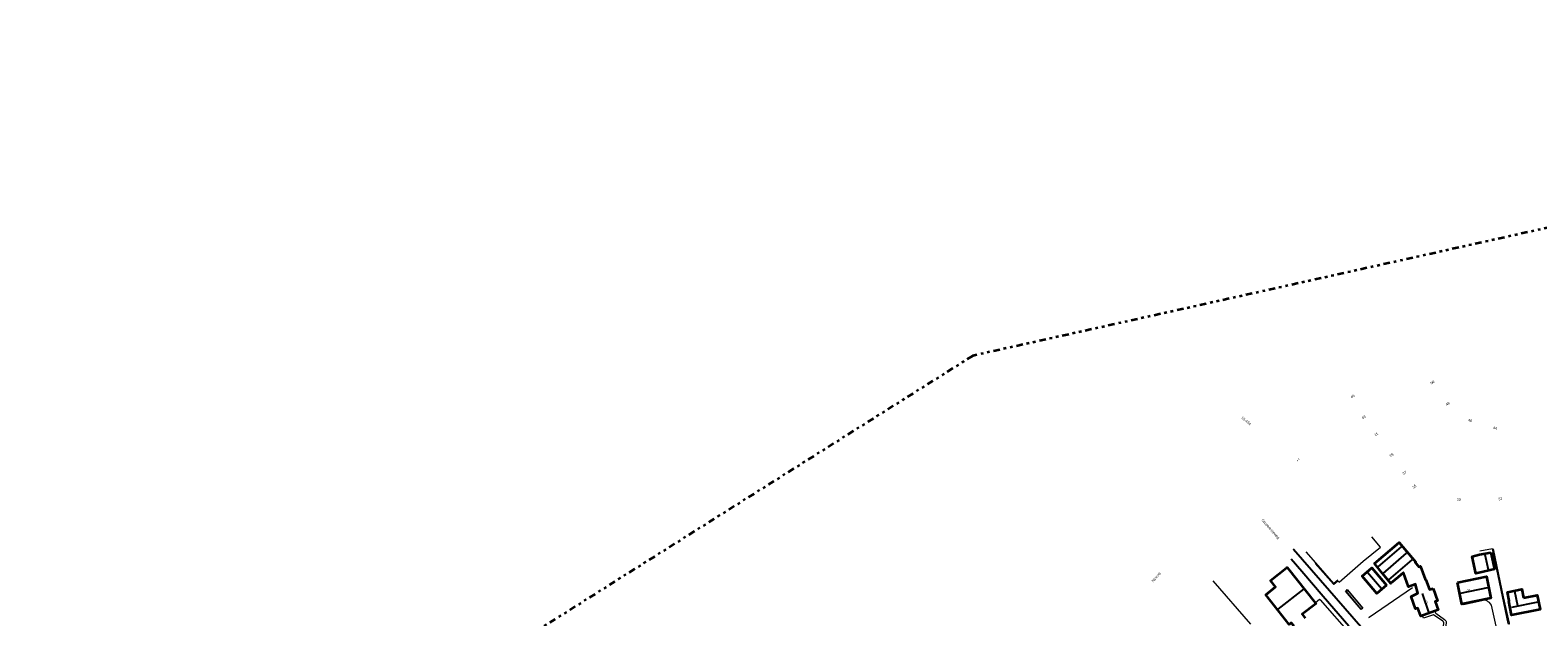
# Model space of a CAD drawing. Header units: metres. Extents: x 169249 to 194689, y 406250 to 412203.
# Tile 222 of 256: x 183373 to 183950, y 409838 to 410063. Entities that reach past the tile are written whole.
import ezdxf
from ezdxf.enums import TextEntityAlignment as Align

# ---------------------------------------------------------------- set-up
doc = ezdxf.new("R2010")
doc.units = ezdxf.units.M
doc.linetypes.add('BGT_NLCS_N264$0$AL-TEKENBLADGRENS', pattern=[11.5, 2.5, -1.5, 1, -1.5, 1, -1.5, 2.5])
for name, color, linetype, lineweight in [('BGT_NLCS_N264$0$B-WE-IE-TERREINAFSCHEIDING_KUNSTMATIG_HEKWERK-G', 252, 'BGT_NLCS_N264$0$IE-TERREINAFSCHEIDING-KUNSTMATIG', 18), ('BGT_NLCS_N264$0$B-WE-IE-TERREINAFSCHEIDING_KUNSTMATIG_MUUR-G', 252, 'BGT_NLCS_N264$0$IE-TERREINAFSCHEIDING-KUNSTMATIG-DICHT', 18), ('BGT_NLCS_N264$0$B-WE-OG-TOPOGRAFIE_BEBOUWING-G', 252, 'CONTINUOUS', 35), ('BGT_NLCS_N264$0$B-WE-OG-TOPOGRAFIE_WEG_VERHARD-G', 252, 'CONTINUOUS', 18), ('BGT_NLCS_N264$0$X-XX-AL-TEKENBLADGRENS-G', 252, 'BGT_NLCS_N264$0$AL-TEKENBLADGRENS', 35), ('X-XX-AL-REFERENTIE-G', 7, 'CONTINUOUS', 18)]:
    doc.layers.add(name, color=color, linetype=linetype, lineweight=lineweight)
for name, color, linetype in [('BGT_NLCS_N264$0$B-WE-KG-KADASTRAAL_NOK-G', 252, 'CONTINUOUS'), ('BGT_NLCS_N264$0$B-WE-OG-TOPOGRAFIE_WEG_RIJWEG-G', 252, 'CONTINUOUS'), ('BGT_NLCS_N264$0$Label_Nummeraanduidingreeks', 252, 'CONTINUOUS'), ('BGT_NLCS_N264$0$Label_Openbareruimte', 252, 'CONTINUOUS')]:
    doc.layers.add(name, color=color, linetype=linetype)
doc.styles.add('BGT_NLCS_N264$0$STANDARD', font='txt')
doc.linetypes.add('BGT_NLCS_N264$0$IE-TERREINAFSCHEIDING-KUNSTMATIG', pattern='A,4,[82,NLCS.SHX,S=0.75,R=90,X=0,Y=0],4,-2', length=10)
doc.linetypes.add('BGT_NLCS_N264$0$IE-TERREINAFSCHEIDING-KUNSTMATIG-DICHT', pattern='A,8,-1,[82,NLCS.SHX,S=0.75,R=90,X=0,Y=0],-1', length=10)

# ---------------------------------------------------------------- blocks, each defined once
blk = doc.blocks.new('BGT_NLCS_N264')
at = {"layer": 'BGT_NLCS_N264$0$B-WE-IE-TERREINAFSCHEIDING_KUNSTMATIG_HEKWERK-G'}
blk.add_line((183840.1, 409835.2, 11.91), (183825.63, 409851.75, 11.89), dxfattribs=at)
for points in [[(183873.38, 409852.06, 11.69), (183871.81, 409850.79, 11.68), (183864.89, 409858.68, 11.63), (183861.25, 409862.83, 11.6)], [(183864.72, 409843.37, 11.98), (183866.41, 409844.71, 11.9), (183866.6, 409844.49, 11.9), (183878.46, 409830.93, 11.96), (183883, 409825.74, 11.98), (183882.84, 409825.04, 12.03), (183882.59, 409823.95, 12.09), (183881.63, 409822.69, 12.17), (183874.29, 409820.51, 12.32)]]:
    blk.add_polyline3d(points, dxfattribs=at)
at = {"layer": 'BGT_NLCS_N264$0$B-WE-IE-TERREINAFSCHEIDING_KUNSTMATIG_MUUR-G'}
for points in [[(183938.82, 409835.19, 11.98), (183939.12, 409835.29, 12.15), (183939.06, 409835.55, 12.14), (183936.77, 409845.67, 11.71), (183932.92, 409864.05, 12.21)], [(183882.31, 409840.75, 11.72), (183876.33, 409847.8, 11.7), (183876.34, 409847.81, 11.7), (183876.65, 409848.08, 11.71), (183876.98, 409848.37, 11.73), (183882.96, 409841.28, 11.72), (183882.65, 409841.03, 11.72), (183882.32, 409840.77, 11.72), (183882.31, 409840.75, 11.72)], [(183882.82, 409841.31, 12.35), (183882.58, 409841.11, 12.34), (183882.32, 409840.9, 12.33), (183876.63, 409847.63, 12.35), (183876.87, 409847.81, 12.35), (183877.15, 409848.03, 12.35), (183882.82, 409841.31, 12.35)]]:
    blk.add_polyline3d(points, dxfattribs=at)
at = {"layer": 'BGT_NLCS_N264$0$B-WE-KG-KADASTRAAL_NOK-G'}
for p, q in [((183897.59, 409864.72, 15.92), (183888.69, 409857.17, 15.89)), ((183890.68, 409854.62, 15.94), (183899.7, 409862.3, 15.92)), ((183931, 409856.02, 16.44), (183929.75, 409861.76, 16.4)), ((183890.06, 409848.67, 14.41), (183884.71, 409854.88, 14.41)), ((183901.65, 409859.78, 15.94), (183892.75, 409852.17, 15.92)), ((183850.51, 409840.93, 16.15), (183860.29, 409848.53, 16.13)), ((183908.27, 409839.8, 20.05), (183905.75, 409846.96, 20.06)), ((183949.94, 409843.52, 17.15), (183939.87, 409841.49, 17.3))]:
    blk.add_line(p, q, dxfattribs=at)
for points in [[(183920.26, 409847.01, 19.3), (183920.38, 409847.03, 19.3), (183930.83, 409849.19, 19.28)], [(183942.26, 409842.18, 17.36), (183941.18, 409847.63, 17.28), (183941.16, 409847.73, 17.27)]]:
    blk.add_polyline3d(points, dxfattribs=at)
at = {"layer": 'BGT_NLCS_N264$0$B-WE-OG-TOPOGRAFIE_BEBOUWING-G'}
for points in [[(183909.81, 409848.77, 15.32), (183911.54, 409844.1, 15.37), (183910.7, 409843.88, 16.09), (183911.84, 409840.65, 16.2), (183905.11, 409838.27, 16.11), (183903.99, 409841.34, 16.05), (183903.09, 409841.04, 15.3), (183901.41, 409845.78, 15.36), (183904, 409847.01, 17.24), (183903.08, 409850.34, 15.86), (183903.06, 409850.42, 15.82), (183902.87, 409850.34, 15.06), (183900.44, 409849.51, 15.06), (183898.45, 409854.8, 15.11), (183898.41, 409854.76, 15.11), (183896.47, 409853.14, 15.13), (183893.7, 409850.81, 15.15), (183893.64, 409850.75, 15.15), (183890.52, 409854.56, 15.15), (183887.41, 409858.36, 15.15), (183887.4, 409858.36, 15.15), (183896.9, 409866.43, 15.21), (183903.21, 409858.92, 15.24), (183903.03, 409858.81, 15.22), (183903.08, 409858.71, 14.41), (183904.15, 409857.47, 14.42), (183904.26, 409857.25, 14.6), (183904.35, 409857.08, 14.74), (183904.39, 409857.1, 14.74), (183904.96, 409857.32, 14.73), (183905, 409857.21, 14.74), (183906.78, 409852.45, 14.96), (183906.94, 409852.11, 15.82), (183906.95, 409852.11, 15.82), (183907.07, 409852.16, 15.81), (183908.44, 409848.42, 15.85), (183909.81, 409848.77, 15.32)], [(183931.97, 409862.66, 14.6), (183933.32, 409856.2, 14.64), (183929.04, 409855.24, 14.87), (183926.2, 409854.61, 14.75), (183924.82, 409861.04, 14.74), (183927.66, 409861.79, 14.83), (183931.97, 409862.66, 14.6)], [(183856.69, 409834.37, 13.9), (183855.56, 409835.67, 14.04), (183855.56, 409835.67, 14.04), (183854.74, 409835.03, 14.04), (183851.96, 409838.56, 14.04), (183847.71, 409843.95, 14.04), (183845.74, 409846.45, 14.04), (183849.56, 409849.42, 14.04), (183847.64, 409851.87, 14.3), (183853.76, 409856.78, 14.32), (183853.93, 409856.91, 14.32), (183864.76, 409843.19, 14.08), (183864.91, 409843, 14.07), (183859.66, 409838.92, 13.98), (183859.66, 409838.92, 13.98), (183860.82, 409837.39, 13.89)], [(183892.04, 409850.07, 13.81), (183888.36, 409846.95, 13.77), (183882.72, 409853.56, 13.73), (183886.35, 409856.79, 13.81), (183892.04, 409850.07, 13.81)], [(183919.14, 409851.15, 15.82), (183930.26, 409853.41, 15.86), (183932, 409845.12, 15.76), (183921.31, 409842.93, 15.76)], [(183921.31, 409842.93, 15.76), (183920.89, 409842.84, 15.76), (183919.14, 409851.15, 15.82)], [(183944.4, 409845.22, 14.99), (183949.75, 409846.27, 15.03), (183950.81, 409840.75, 14.95), (183939.89, 409838.65, 14.87), (183938.84, 409844.02, 15.05), (183939.01, 409844.05, 15.05), (183938.36, 409847.45, 14.99), (183943.76, 409848.5, 14.95), (183944.4, 409845.22, 14.99)]]:
    blk.add_polyline3d(points, dxfattribs=at)
at = {"layer": 'BGT_NLCS_N264$0$B-WE-OG-TOPOGRAFIE_WEG_RIJWEG-G'}
blk.add_line((183877.53, 409834.39, 11.73), (183867.77, 409845.72, 11.62), dxfattribs=at)
for points in [[(183856.32, 409864.04, 11.51), (183856.43, 409863.91, 11.51), (183870.12, 409848.09, 11.58), (183882.2, 409834.27, 11.71), (183882.52, 409833.93, 11.71), (183882.64, 409833.8, 11.71), (183882.81, 409833.92, 11.71)], [(183867.77, 409845.72, 11.62), (183859.61, 409855.28, 11.59), (183855.44, 409860.11, 11.55)]]:
    blk.add_polyline3d(points, dxfattribs=at)
at = {"layer": 'BGT_NLCS_N264$0$B-WE-OG-TOPOGRAFIE_WEG_VERHARD-G'}
for points in [[(183864.72, 409858.44, 11.62), (183871.77, 409850.42, 11.66), (183871.78, 409850.44, 11.66), (183873.38, 409851.77, 11.72), (183873.85, 409851.3, 11.7), (183883.01, 409859.23, 11.93), (183889.65, 409864.67, 11.96), (183886.36, 409868.61, 11.78)], [(183938.71, 409835.15, 12.1), (183938.7, 409835.17, 12.11), (183938.65, 409835.43, 12.11), (183934.82, 409853.73, 12.28), (183932.58, 409863.97, 12.23), (183927.8, 409863.1, 12.25)], [(183902, 409849.13, 12.11), (183885.41, 409837.75, 11.79), (183885.15, 409837.58, 11.77)], [(183921.31, 409842.93, 12.31), (183921.15, 409843.37, 12.34), (183921.12, 409843.46, 12.34)], [(183934.06, 409834.36, 12.11), (183934.04, 409834.42, 12.12), (183932.17, 409842.46, 12.29), (183931.4, 409843.4, 12.29), (183930.93, 409843.72, 12.3), (183930.64, 409843.93, 12.3), (183930.15, 409844.21, 12.3), (183929.64, 409844.3, 12.3), (183926.23, 409843.62, 12.34), (183921.43, 409842.58, 12.3), (183921.31, 409842.93, 12.31)], [(183913.59, 409828.77, 12.04), (183913.46, 409829.82, 12.08), (183913.47, 409829.93, 12.08), (183913.97, 409835.69, 12.19), (183913.88, 409835.99, 12.19), (183913.58, 409836.32, 12.2), (183909.99, 409838.71, 12.29), (183906.19, 409837.4, 12.23), (183905.95, 409838.15, 12.25)], [(183910.55, 409840.03, 12.28), (183910.63, 409839.72, 12.29), (183910.76, 409839.51, 12.29), (183910.87, 409839.34, 12.29), (183914.22, 409836.96, 12.18), (183914.54, 409836.61, 12.19), (183914.73, 409836.44, 12.18), (183914.8, 409836.16, 12.18), (183914.46, 409830.69, 12.12), (183914.39, 409830.13, 12.11), (183914.37, 409829.98, 12.11), (183914.56, 409828.97, 12.02)]]:
    blk.add_polyline3d(points, dxfattribs=at)
at = {"layer": 'BGT_NLCS_N264$0$X-XX-AL-TEKENBLADGRENS-G'}
blk.add_polyline3d([(184436.25, 410062.73, 0), (184183.19, 410038.13, 0), (183733.57, 409937.98, 0), (183392.76, 409722.85, 0), (183112.62, 409661.02, 0), (181934.11, 409497.18, 0), (181576.04, 409477.91, 0), (181380.5, 409402.69, 0), (181348.09, 409368.87, 0), (179688.8, 408537.47, 0), (179322.33, 408353.85, 0), (179291.54, 408424.26, 0), (179251.73, 408571.13, 0), (178950.57, 408481.9, 0), (179026.57, 408202.55, 0), (178645.17, 408015, 0), (178496.71, 408130.51, 0), (178197.01, 408003.27, 0), (177935.59, 407601.57, 0), (177344.78, 407184.52, 0), (176213.39, 406694.78, 0), (175774.26, 406688.92, 0)], dxfattribs=at)
at = {"layer": 'BGT_NLCS_N264$0$Label_Nummeraanduidingreeks', "color": 7, "lineweight": 18, "style": 'BGT_NLCS_N264$0$STANDARD'}
for s, rotation, p in [('50', 35.4, (183909.58, 409927.8)), ('45', 36, (183879.07, 409922.43)), ('48', 35.8, (183915.46, 409919.61)), ('15-15a', -38, (183838.28, 409913.09)), ('43', 36.5, (183883.31, 409914.41)), ('46', -16.8, (183923.98, 409913.18)), ('41', 36.2, (183888.06, 409907.89)), ('44', -17, (183933.58, 409910.3)), ('2', -36.3, (183858.17, 409898.12)), ('39', 36.2, (183893.9, 409899.89)), ('37', 36.2, (183898.84, 409893.14)), ('35', 36.3, (183902.65, 409887.89)), ('33', -8.4, (183919.68, 409882.87)), ('31', 17.5, (183935.61, 409883.23)), ('25', 19.6, (183907.05, 409843.54)), ('27', 11.5, (183923.42, 409847.97))]:
    blk.add_text(s, height=1, rotation=rotation, dxfattribs=at).set_placement(p, align=Align.MIDDLE)
at = {"layer": 'BGT_NLCS_N264$0$Label_Openbareruimte', "color": 252, "lineweight": 18, "style": 'BGT_NLCS_N264$0$STANDARD'}
for s, rotation, p in [('Grootvenseweg', -48.69008, (183847.5, 409871.53)), ('Nimrod', 49.62237, (183803.77, 409853.14))]:
    blk.add_text(s, height=1, rotation=rotation, dxfattribs=at).set_placement(p, align=Align.MIDDLE)

msp = doc.modelspace()

# ---------------------------------------------------------------- block references
at = {"layer": 'X-XX-AL-REFERENTIE-G'}
msp.add_blockref('BGT_NLCS_N264', (0, 0), dxfattribs=at)

doc.saveas('drawing.dxf')
